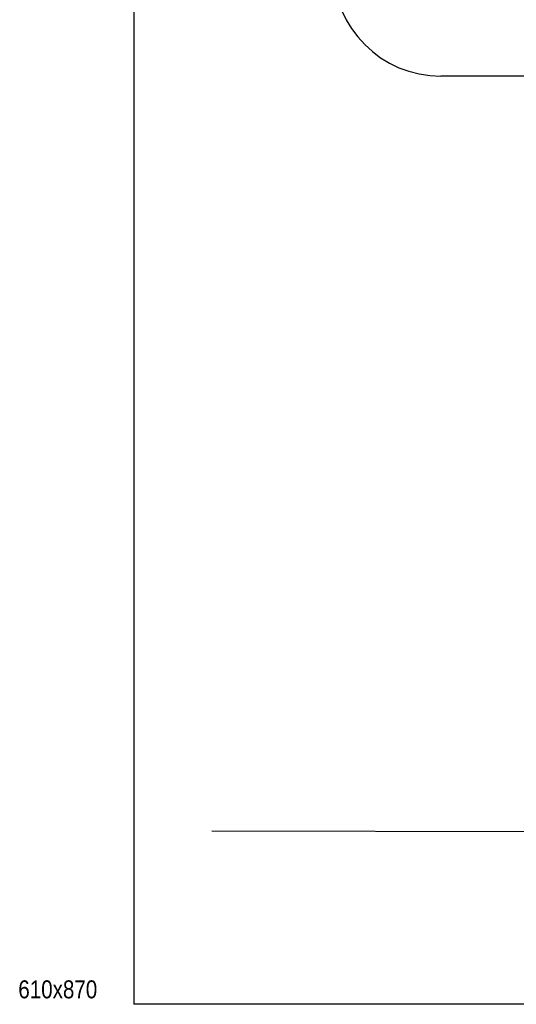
# Model space of a CAD drawing. Header units: inches. Extents: x 18487 to 24863, y 1480 to 5771.
# Tile 1 of 51: x 18487 to 19870, y 1480 to 4220. Entities that reach past the tile are written whole.
import ezdxf

# ---------------------------------------------------------------- set-up
doc = ezdxf.new("R2010")
doc.units = ezdxf.units.IN
doc.header["$MEASUREMENT"] = 0
for name, color, linetype in [('_T opisy', 7, 'Continuous'), ('AA_PRZ SCIANY ISTNIEJĄCE', 7, 'Continuous'), ('AA_PRZ_SCIANY_030', 7, 'Continuous'), ('ArchiCAD', 7, 'Continuous')]:
    doc.layers.add(name, color=color, linetype=linetype)
doc.styles.add('GENERATED_STYLE_20', font='txt')
doc.styles.add('GENERATED_STYLE_22', font='txt')
doc.styles.get("Standard").update_dxf_attribs({"font": 'txt', "bigfont": 'BIGFONT.SHX'})
doc.dimstyles.new('Dimstyle_7', dxfattribs={"dimtxt": 15, "dimasz": 9.5, "dimexe": 0.18, "dimexo": 0.5, "dimgap": 0.09, "dimtad": 1, "dimdec": 0, "dimzin": 0, "dimdsep": 46, "dimtxsty": 'GENERATED_STYLE_20', "dimblk": 'ARROWHEAD_11', "dimblk1": 'ARROWHEAD_11', "dimblk2": 'ARROWHEAD_11', "dimcen": 0.09, "dimclrd": 220, "dimclre": 220, "dimclrt": 220, "dimadec": 1, "dimazin": 0, "dimtfac": 1, "dimtdec": 4, "dimtmove": 0, "dimatfit": 3, "dimfxl": 0, "dimtolj": 1, "dimtzin": 0, "dimarcsym": 0})

# ---------------------------------------------------------------- blocks, each defined once
blk = doc.blocks.new('*D458')
at = {"layer": 'ArchiCAD', "color": 220, "linetype": 'Continuous'}
for p, q in [((19924.6, 4332.8), (19917.7, 4332.8)), ((19927.1, 4335.3), (19927.1, 4337.8)), ((19927.1, 3463.6), (19927.1, 4330.3)), ((19936.4, 4332.8), (19929.6, 4332.8)), ((19924.6, 3461.1), (19917.7, 3461.1)), ((19927.1, 3456.1), (19927.1, 3458.6)), ((19936.4, 3461.1), (19929.6, 3461.1))]:
    blk.add_line(p, q, dxfattribs=at)
at = {"layer": 'ArchiCAD', "color": 220, "linetype": 'Continuous', "const_width": 2.5}
for points in [[(19925.8, 4332.8, 1), (19928.3, 4332.8, 1)], [(19925.8, 3461.1, 1), (19928.3, 3461.1, 1)]]:
    blk.add_lwpolyline(points, format="xyb", close=True, dxfattribs=at)
at = {"layer": 'ArchiCAD', "color": 220, "linetype": 'Continuous'}
for centre in [(19927.1, 4332.8), (19927.1, 3461.1)]:
    blk.add_circle(centre, 2.5, dxfattribs=at)
at = {"layer": 'ArchiCAD', "color": 220, "insert": (19909.1, 3879.8), "char_height": 15, "attachment_point": 1, "rotation": 90}
blk.add_mtext('\\A1;{\\fArial Europa Srodkowa|b0|i0|c0|p34;\\C220;872}', dxfattribs=at)
blk = doc.blocks.new('ARROWHEAD_11')
at = {"color": 0, "linetype": 'Continuous'}
blk.add_line((0, 0), (-1, 0), dxfattribs=at)
at = {"color": 0, "linetype": 'Continuous', "const_width": 0.25}
blk.add_lwpolyline([(-0.125, 0, 1), (0.125, 0, 1)], format="xyb", close=True, dxfattribs=at)

msp = doc.modelspace()

# ---------------------------------------------------------------- linework, layer by layer
at = {"layer": 'AA_PRZ SCIANY ISTNIEJĄCE', "color": 150, "linetype": 'Continuous'}
for p in [(18804.6, 5771.4), (24834, 1479.9)]:
    msp.add_line(p, (18804.6, 1479.9), dxfattribs=at)
at = {"layer": 'AA_PRZ_SCIANY_030', "color": 150, "linetype": 'Continuous'}
for p, q in [((21082.1, 4062.8), (19659.7, 4062.8)), ((24079.3, 1950.4), (19021.9, 1961.7))]:
    msp.add_line(p, q, dxfattribs=at)
msp.add_arc((19659.7, 4362.8), 300, 180, 270, dxfattribs=at)

# ---------------------------------------------------------------- texts
at = {"layer": '_T opisy', "color": 162, "insert": (18483, 1495.8), "char_height": 50, "attachment_point": 7, "style": 'GENERATED_STYLE_22'}
msp.add_mtext('\\A1;{\\fArial Narrow Europa Srodkowa|b0|i0|c0|p34;610x870}', dxfattribs=at)

# ---------------------------------------------------------------- dimensions: what is measured, and where the dimension line sits
at = {"layer": 'ArchiCAD', "color": 220, "linetype": 'Continuous'}
dim = msp.add_linear_dim(base=(19927.1, 4332.8), p1=(20363.1, 3461.1), p2=(19489.8, 4332.8), angle=90, dimstyle='Dimstyle_7', dxfattribs=at)
dim.commit()
dim.dimension.update_dxf_attribs({"geometry": '*D458', "text_midpoint": (19916.6, 3885.5)})

doc.saveas('drawing.dxf')
